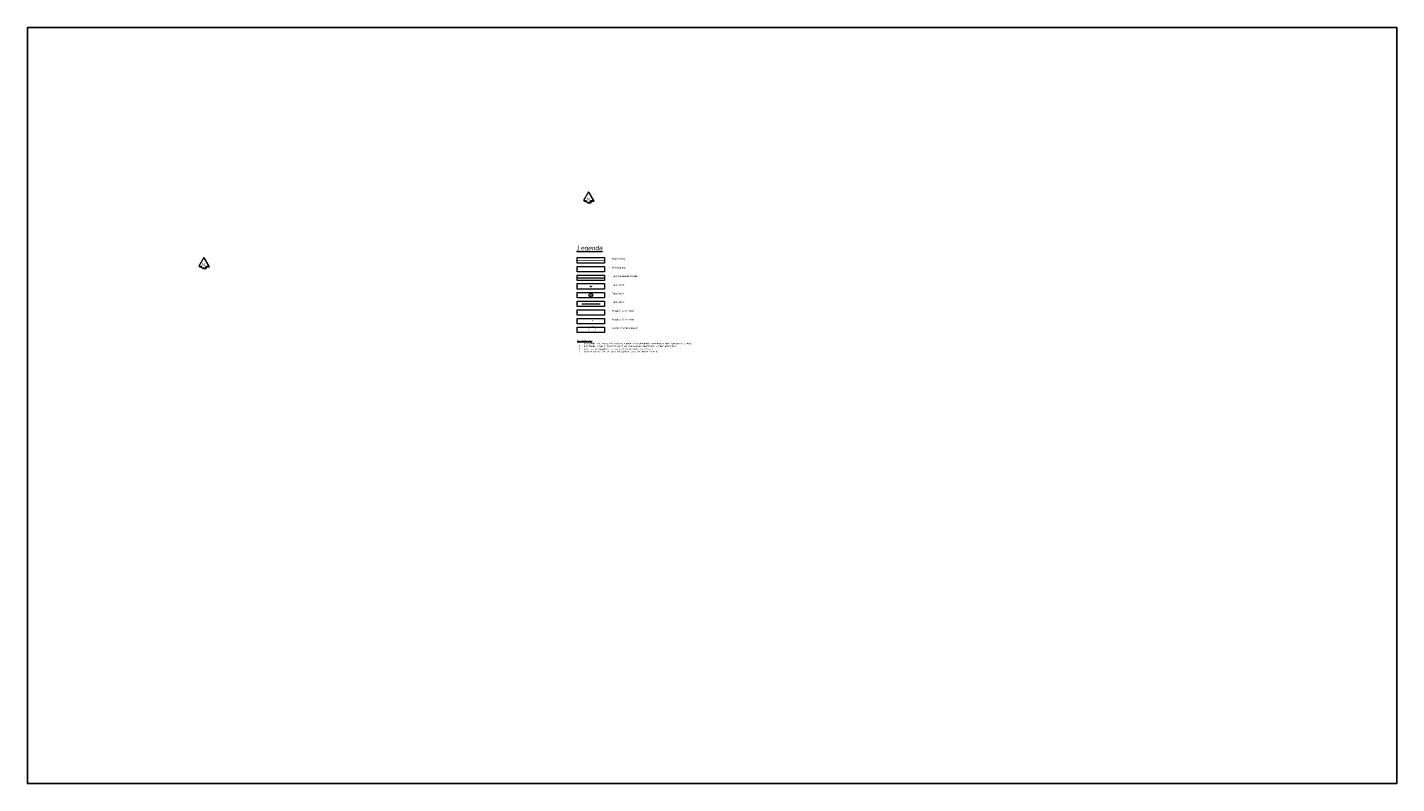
# Model space of a CAD drawing. Header units: metres. Extents: x 150385 to 171486, y 478588 to 485023.
# Tile 256 of 256: x 160568 to 161598, y 478588 to 479157. Entities that reach past the tile are written whole.
import ezdxf
from ezdxf.enums import TextEntityAlignment as Align

# ---------------------------------------------------------------- set-up
doc = ezdxf.new("R2010")
doc.units = ezdxf.units.M
doc.linetypes.add('XX-PROJECTGRENS', pattern=[18, 12, -3, 0, -3])
for name, color, linetype, lineweight in [('AL-TEKENBLAD_SITUATIE', 7, 'Continuous', 18), ('AL-TEKENBLAD_VERKLARING', 7, 'Continuous', 18), ('H5H2008', 7, 'Continuous', 0), ('H5H2043', 7, 'Continuous', 0), ('TOP-L-duiker', 7, 'Continuous', 0), ('TOP-L-topo objecten punt', 7, 'Continuous', 0), ('TOP-L-topo objecten vlak', 7, 'Continuous', 0), ('X-XX-AL-REFERENTIE-S', 7, 'Continuous', 25), ('X-XX-AL-T25', 7, 'Continuous', 25)]:
    doc.layers.add(name, color=color, linetype=linetype, lineweight=lineweight)
doc.layers.add('N-WE-KG-PROJECTGRENS-G', color=1, linetype='XX-PROJECTGRENS', lineweight=35, true_color=0xff0000)
doc.layers.add('X-XX-AL-PROEFSLEUF', color=20, linetype='Continuous', lineweight=18, true_color=0xff3f00)
doc.styles.add('Civitas Noordpijl', font='CASTELAR.TTF')
doc.styles.add('Civitas-Legend', font='arial.ttf', dxfattribs={"oblique": 1})
doc.styles.add('NLCS-ISO-M500-T25', font='NLCS-ISO.ttf')
doc.styles.add('Styledgn000', font='dgn000.shx')

# ---------------------------------------------------------------- blocks, each defined once
blk = doc.blocks.new('*U51')
at = {"color": 0, "lineweight": -2}
for p, q in [((0, 15.5), (-7.5, 2.5)), ((-7.5, 2.5), (-3.9, 2.5)), ((-5.9, 2.5), (-6.5, 1.5)), ((-6.5, 1.5), (-3.4, 1.5)), ((-2.5, 0), (-3.9, 2.5)), ((-2.5, 0), (2.5, 0)), ((-1.5, -1), (-2.1, 0)), ((7.5, 2.5), (0, 15.5)), ((1, 14.5), (0.8, 14.1)), ((8.5, 1.5), (1, 14.5)), ((2.5, 0), (3.9, 2.5)), ((3.5, -1), (4.9, 1.5)), ((3.9, 2.5), (7.5, 2.5)), ((4.9, 1.5), (8.5, 1.5)), ((-1.5, -1), (3.5, -1))]:
    blk.add_line(p, q, dxfattribs=at)
for points in [[(-5.9, 2.5), (-3.9, 2.5), (-6.5, 1.5), (-3.4, 1.5)], [(-2.1, 0), (2.5, 0), (-1.5, -1), (3.5, -1)], [(1, 14.5), (8.5, 1.5), (0.8, 14.1), (7.5, 2.5)], [(2.5, 0), (3.9, 2.5), (3.5, -1), (4.9, 1.5)], [(3.9, 2.5), (7.5, 2.5), (4.9, 1.5), (8.5, 1.5)]]:
    blk.add_solid(points)
at = {"color": 0, "linetype": 'ByBlock', "lineweight": -2, "style": 'Civitas Noordpijl'}
blk.add_text('N', height=4.32, dxfattribs=at).set_placement((-2.5, 2.5))
blk = doc.blocks.new('Legenda-kop Civitas')
at = {"layer": 'Defpoints', "color": 6}
for p, q in [((-0.4, 0), (0.4, 0)), ((0, 0.3), (0, -0.3))]:
    blk.add_line(p, q, dxfattribs=at)
at = {"insert": (0.3, 12.9), "char_height": 7, "attachment_point": 7, "style": 'Civitas-Legend'}
blk.add_mtext('{\\fArial|b0|i1|c238|p34;\\LL\\fArial|b0|i1|c0|p34;egenda}', dxfattribs=at)
at = {"style": 'Civitas-Legend', "oblique": 1}
blk.add_attdef('SITUATIE', (0.3, 7.6), '', height=3.5, dxfattribs=at)
blk = doc.blocks.new('*U52')
at = {"ltscale": 2.5}
blk.add_lwpolyline([(0, -9), (41.2, -9), (41.2, -17.2), (0, -17.2)], close=True, dxfattribs=at)
at = {"layer": 'Defpoints', "color": 6}
for p, q in [((-0.7, 0), (0.7, 0)), ((0, -0.5), (0, 0.5))]:
    blk.add_line(p, q, dxfattribs=at)
at = {"color": 7, "style": 'Civitas-Legend'}
for tag, p in [('OMSCHRIJVING1', (52.3, -10.6)), ('OMSCHRIJVING2', (52.3, -15.2))]:
    blk.add_attdef(tag, text='', height=2.5, dxfattribs=at).set_placement(p, align=Align.MIDDLE_LEFT)
blk = doc.blocks.new('241')
at = {"layer": 'TOP-L-topo objecten punt', "color": 0, "linetype": 'Continuous', "lineweight": 0}
for radius in [1.45, 0.25, 0.182, 0.115, 0.05]:
    blk.add_circle((0, 0), radius, dxfattribs=at)
blk = doc.blocks.new('111')
at = {"layer": 'TOP-L-topo objecten punt', "color": 0, "linetype": 'Continuous', "lineweight": 0}
blk.add_circle((0, 0), 0.25, dxfattribs=at)
at = {"layer": 'TOP-L-topo objecten punt', "color": 0, "linetype": 'Continuous', "lineweight": 0, "insert": (0.5, -0.2), "char_height": 0.6, "attachment_point": 7, "line_spacing_factor": 0.8, "style": 'Styledgn000'}
blk.add_mtext('AB', dxfattribs=at)

msp = doc.modelspace()

# ---------------------------------------------------------------- linework, layer by layer
at = {"layer": 'N-WE-KG-PROJECTGRENS-G', "const_width": 0.5, "flags": 128}
msp.add_lwpolyline([(160981.5, 478981.4), (161002, 478981.4)], dxfattribs=at)
at = {"layer": 'TOP-L-duiker', "linetype": 'Continuous', "lineweight": 0}
msp.add_line((160985.1, 478948.8), (160998.7, 478948.8), dxfattribs=at)
at = {"layer": 'TOP-L-topo objecten vlak', "color": 7, "linetype": 'Continuous'}
msp.add_line((160981.5, 478968.4), (161002, 478968.4), dxfattribs=at)
at = {"layer": 'X-XX-AL-PROEFSLEUF', "const_width": 0.1, "flags": 128}
msp.add_lwpolyline([(160994.9, 478929.5, 0.520567), (160994.3, 478931.1, 0.520567), (160992.8, 478931.8, 0.520567), (160991.2, 478931.3, 0.520567), (160990.4, 478929.8, 0.520567), (160990.8, 478928.2, 0.520567), (160992.2, 478927.3, 0.520567), (160993.8, 478927.6, 0.520567)], format="xyb", close=True, dxfattribs=at)
at = {"layer": 'X-XX-AL-REFERENTIE-S'}
msp.add_lwpolyline([(160568, 479156.7), (161597.9, 479156.7), (161597.9, 478587.8), (160568, 478587.8)], close=True, dxfattribs=at)

# ---------------------------------------------------------------- block references
at = {"layer": 'AL-TEKENBLAD_SITUATIE', "xscale": 0.5, "yscale": 0.5, "zscale": 0.5}
for p in [(160990.1, 479025.2), (160700.6, 478975.9)]:
    msp.add_blockref('*U51', p, dxfattribs=at)
at = {"layer": 'AL-TEKENBLAD_VERKLARING', "xscale": 0.5, "yscale": 0.5, "zscale": 0.5}
msp.add_blockref('Legenda-kop Civitas', (160981.5, 478981.4), dxfattribs=at)
for p, values in [((160981.5, 478988), {'OMSCHRIJVING1': 'Projectgrens'}), ((160981.5, 478981.4), {'OMSCHRIJVING1': 'Perceelgrens'}), ((160981.5, 478974.9), {'OMSCHRIJVING1': 'Topo, bestaande situatie'}), ((160981.5, 478968.4), {'OMSCHRIJVING1': 'Topo, object'}), ((160981.5, 478961.8), {'OMSCHRIJVING1': 'Topo, boom'}), ((160981.5, 478955.3), {'OMSCHRIJVING1': 'Topo, duiker'}), ((160981.5, 478948.8), {'OMSCHRIJVING1': 'Hoogten, 1e inmeting'}), ((160981.5, 478942.2), {'OMSCHRIJVING1': 'Hoogten, 2e inmeting'}), ((160981.5, 478935.7), {'OMSCHRIJVING1': 'Locatie proefsleuf maken'})]:
    msp.add_blockref('*U52', p, dxfattribs=at).add_auto_attribs(values)
at = {"layer": 'TOP-L-topo objecten punt', "color": 7, "linetype": 'Continuous', "lineweight": 0}
for name, p in [('111', (160991.8, 478961.8)), ('241', (160991.8, 478955.3))]:
    msp.add_blockref(name, p, dxfattribs=at)

# ---------------------------------------------------------------- texts
at = {"layer": 'H5H2008', "color": 7, "insert": (160991.8, 478942.2), "char_height": 0.5, "attachment_point": 7, "line_spacing_factor": 0.8, "style": 'Styledgn000'}
msp.add_mtext(' -3.932', dxfattribs=at)
at = {"layer": 'H5H2043', "color": 1, "true_color": 0xff0000, "insert": (160991.8, 478935.7), "char_height": 0.5, "attachment_point": 7, "line_spacing_factor": 0.8, "style": 'Styledgn000'}
msp.add_mtext('{\\C1; -3.988}', dxfattribs=at)
at = {"layer": 'X-XX-AL-T25', "insert": (160981.5, 478921.7), "char_height": 1.25, "attachment_point": 1, "style": 'NLCS-ISO-M500-T25'}
msp.add_mtext_dynamic_manual_height_columns('{\\LOpmerkingen:}\\P\\pxi-3,l4,t4;1.^IBestaande K-L trace, klic melding maken en raakvlakken controleren (iom. Gemeente Almere)\\P2.^IBestaande situatie, inventariseren en opbreekwerkzaamheden verder uitwerken\\P3.^IVoor verhardingadvies zie rapport onderzoeken van Sweco\\P4.^IDiverse bomen (de 2e rijen) verwijderen (iom. Gemeente Almere)\\P\\pi0,l0,tz;\\P{\\C240;\\c2367469;\\P }', width=85.379, gutter_width=17.5, heights=[28.6], dxfattribs=at)

doc.saveas('drawing.dxf')
